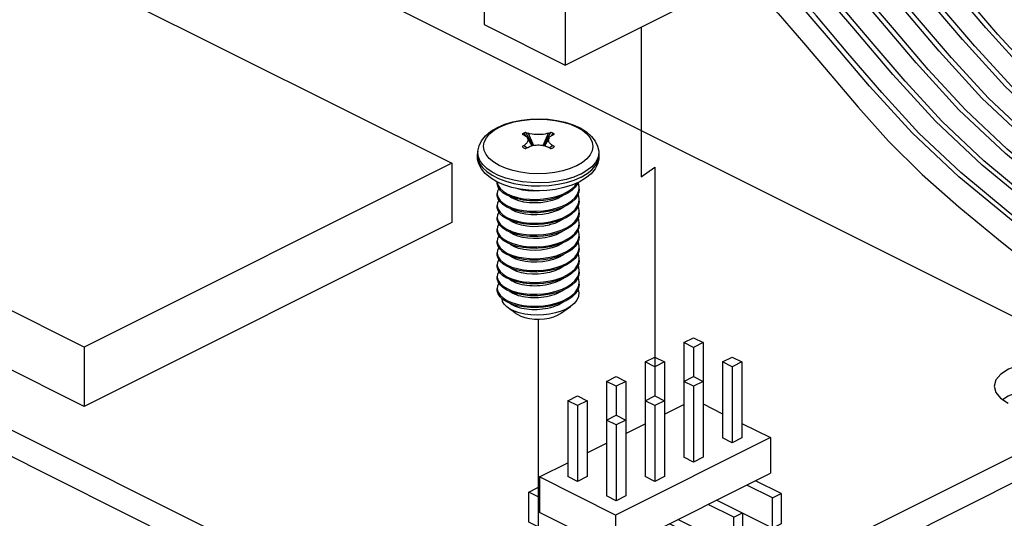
# Paper-space layout '005_EXP_CORICANT_PE_DRAWING_3_1' of a CAD drawing. Header units: millimetres. Extents: x 6 to 413, y 7 to 290.
# Tile 240 of 256: x 231.22 to 237.7, y 168.36 to 171.64. Entities that reach past the tile are written whole.
import ezdxf

# ---------------------------------------------------------------- set-up
doc = ezdxf.new("R2010")
doc.units = ezdxf.units.MM
doc.header["$LTSCALE"] = 23.1
doc.linetypes.add('DASHED', pattern=[0.2, 0.1, -0.1])
doc.layers.get('0').update_dxf_attribs({"linetype": 'CONTINUOUS'})
for name, color, linetype in [('000_OFFSET-LINES', 7, 'CONTINUOUS'), ('120400000102A_2X4_CABLE_4_BL322', 7, 'CONTINUOUS'), ('124100000630A_M3X4_PCBA_6_BL324', 7, 'CONTINUOUS'), ('J2_GPS_444_BL345', 7, 'CONTINUOUS'), ('PCB_GPS_444_BL318', 7, 'CONTINUOUS')]:
    doc.layers.add(name, color=color, linetype=linetype)

# ---------------------------------------------------------------- blocks, each defined once
blk = doc.blocks.new('PCB_GPS_444_BL318', base_point=(232.4142, 170.2373))
at = {"layer": 'PCB_GPS_444_BL318', "color": 7, "linetype": 'Continuous'}
for p, q in [((230.2526, 173.4403), (238.6169, 169.2584)), ((231.6464, 171.9049), (234.0648, 170.6958)), ((234.634, 167.2088), (226.2116, 171.4197)), ((234.634, 167.0342), (226.2116, 171.2451)), ((231.6466, 169.4866), (229.2282, 170.6958)), ((234.0648, 170.6958), (231.6466, 169.4866)), ((234.0648, 170.6958), (234.0648, 170.3061)), ((231.6466, 169.0969), (229.2282, 170.306)), ((234.0648, 170.3061), (231.6466, 169.0969)), ((231.6466, 169.4866), (231.6466, 169.0969)), ((238.6169, 169.2004), (234.634, 167.2088)), ((237.6745, 169.1512), (237.7248, 169.1184)), ((238.6169, 169.0258), (234.634, 167.0342))]:
    blk.add_line(p, q, dxfattribs=at)
for points in [[(238.1703, 169.3411), (238.1048, 169.3662), (238.0287, 169.3819), (237.9473, 169.3872), (237.8664, 169.3819), (237.7907, 169.3663), (237.7257, 169.3415), (237.6756, 169.3092), (237.6438, 169.2715), (237.6325, 169.2297)], [(237.6325, 169.2297), (237.6429, 169.1897), (237.6745, 169.1512)], [(237.6879, 169.1424), (237.7239, 169.1661), (237.7885, 169.1911), (237.864, 169.207), (237.9454, 169.2126), (238.0276, 169.2075), (238.1046, 169.1917), (238.1703, 169.1665)]]:
    blk.add_lwpolyline(points, dxfattribs=at)
blk = doc.blocks.new('120400000102A_2X4_CABLE_4_BL322', base_point=(237.554, 170.8098))
at = {"layer": '120400000102A_2X4_CABLE_4_BL322', "color": 7, "linetype": 'Continuous'}
for p, q in [((234.2765, 172.9724), (234.2765, 171.6084)), ((234.8111, 172.7051), (234.8111, 171.3412)), ((234.8111, 171.3412), (235.9828, 171.927)), ((234.2765, 171.6084), (234.8111, 171.3412))]:
    blk.add_line(p, q, dxfattribs=at)
for points in [[(239.473, 169.8665), (239.4386, 169.9086), (239.1446, 170.2095), (238.8182, 170.4926), (238.4869, 170.7581), (238.1758, 171.0167), (237.9007, 171.2763), (237.6568, 171.5416), (237.4343, 171.8017), (237.2265, 172.0474), (237.0285, 172.2736), (236.8356, 172.4766), (236.6444, 172.6521), (236.4597, 172.7897), (236.2889, 172.8832)], [(239.3203, 169.7901), (239.2859, 169.8323), (238.9919, 170.1331), (238.6654, 170.4162), (238.3341, 170.6818), (238.023, 170.9404), (237.748, 171.1999), (237.5041, 171.4652), (237.2815, 171.7253), (237.0738, 171.971), (236.8757, 172.1972), (236.6828, 172.4003), (236.4917, 172.5758), (236.307, 172.7134), (236.1361, 172.8068)], [(239.1676, 169.7138), (239.1332, 169.7559), (238.8392, 170.0567), (238.5127, 170.3399), (238.1814, 170.6054), (237.8703, 170.864), (237.5952, 171.1235), (237.3514, 171.3889), (237.1288, 171.6489), (236.9211, 171.8947), (236.723, 172.1209), (236.5301, 172.3239), (236.3389, 172.4994), (236.1543, 172.637), (235.9834, 172.7305)], [(239.0148, 169.6374), (238.9804, 169.6795), (238.6864, 169.9803), (238.36, 170.2635), (238.0287, 170.529), (237.7176, 170.7876), (237.4425, 171.0471), (237.1986, 171.3125), (236.9761, 171.5726), (236.7683, 171.8183), (236.5703, 172.0445), (236.3774, 172.2475), (236.1862, 172.423), (236.0015, 172.5606), (235.8307, 172.6541)], [(238.8621, 169.561), (238.8277, 169.6032), (238.5337, 169.904), (238.2072, 170.1871), (237.8759, 170.4527), (237.5649, 170.7112), (237.2898, 170.9708), (237.0459, 171.2361), (236.8234, 171.4962), (236.6156, 171.7419), (236.4176, 171.9681), (236.2246, 172.1712), (236.0335, 172.3467), (235.8488, 172.4842), (235.678, 172.5777)], [(239.4428, 169.8514), (239.3896, 169.9158), (239.1286, 170.1838), (238.8304, 170.4465), (238.4968, 170.7153), (238.1638, 170.9892), (237.8572, 171.2768), (237.5764, 171.5852), (237.3199, 171.8872), (237.0917, 172.1545), (236.8878, 172.3792), (236.7047, 172.5606)], [(238.7094, 169.4846), (238.675, 169.5268), (238.381, 169.8276), (238.0545, 170.1108), (237.7232, 170.3763), (237.4121, 170.6349), (237.1371, 170.8944), (236.8932, 171.1598), (236.6706, 171.4198), (236.4629, 171.6656), (236.2648, 171.8918), (236.0719, 172.0948), (235.8807, 172.2703), (235.6961, 172.4079), (235.5252, 172.5014)], [(239.29, 169.775), (239.2369, 169.8395), (238.9759, 170.1074), (238.6777, 170.3702), (238.3441, 170.6389), (238.0111, 170.9129), (237.7044, 171.2005), (237.4236, 171.5088), (237.1672, 171.8108), (236.9389, 172.0781), (236.7351, 172.3028), (236.552, 172.4843)], [(239.1373, 169.6986), (239.0842, 169.7631), (238.8232, 170.0311), (238.525, 170.2938), (238.1913, 170.5625), (237.8584, 170.8365), (237.5517, 171.1241), (237.2709, 171.4324), (237.0144, 171.7344), (236.7862, 172.0017), (236.5824, 172.2265), (236.3993, 172.4079)], [(235.0523, 172.3683), (235.1977, 172.3914), (235.329, 172.3782), (235.4534, 172.3363), (235.5874, 172.2637), (235.7355, 172.1566), (235.8918, 172.0189), (236.0506, 171.8585), (236.2122, 171.6803), (236.3786, 171.4869), (236.5526, 171.2806), (236.7376, 171.0642), (236.9381, 170.8419), (237.1585, 170.6217), (237.3991, 170.4089), (237.6611, 170.1955), (237.951, 169.9628), (238.2564, 169.6977), (238.5402, 169.4075), (238.6169, 169.3127)], [(238.9846, 169.6222), (238.9314, 169.6867), (238.6705, 169.9547), (238.3722, 170.2174), (238.0386, 170.4862), (237.7056, 170.7601), (237.399, 171.0477), (237.1182, 171.3561), (236.8617, 171.6581), (236.6335, 171.9254), (236.4297, 172.1501), (236.2466, 172.3315)], [(238.8318, 169.5459), (238.7787, 169.6104), (238.5177, 169.8783), (238.2195, 170.1411), (237.8859, 170.4098), (237.5529, 170.6838), (237.2462, 170.9713), (236.9654, 171.2797), (236.709, 171.5817), (236.4808, 171.849), (236.2769, 172.0737), (236.0938, 172.2552)], [(238.6791, 169.4695), (238.626, 169.534), (238.365, 169.802), (238.0668, 170.0647), (237.7332, 170.3334), (237.4002, 170.6074), (237.0935, 170.895), (236.8127, 171.2033), (236.5562, 171.5053), (236.328, 171.7726), (236.1242, 171.9974), (235.9411, 172.1788)]]:
    blk.add_lwpolyline(points, dxfattribs=at)
blk = doc.blocks.new('124100000630A_M3X4_PCBA_6_BL324', base_point=(234.6334, 170.3291))
at = {"layer": '124100000630A_M3X4_PCBA_6_BL324', "color": 7, "linetype": 'Continuous'}
for p, q in [((234.3427, 170.9123), (234.3791, 170.9336)), ((234.3791, 170.9336), (234.3817, 170.9349)), ((234.5263, 170.886), (234.5396, 170.8808)), ((234.5384, 170.8929), (234.549, 170.8759)), ((234.5521, 170.8989), (234.5658, 170.8939)), ((234.597, 170.8121), (234.5521, 170.8989)), ((234.5927, 170.811), (234.562, 170.8633)), ((234.5658, 170.8939), (234.6016, 170.8131)), ((234.665, 170.8131), (234.7008, 170.8939)), ((234.7144, 170.8989), (234.6696, 170.8122)), ((234.7046, 170.8633), (234.6739, 170.8111)), ((234.7008, 170.8939), (234.7144, 170.8989)), ((234.7282, 170.8929), (234.7176, 170.8759)), ((234.727, 170.8808), (234.7403, 170.886)), ((234.5396, 170.8133), (234.5263, 170.8048)), ((234.5311, 170.802), (234.5263, 170.8048)), ((234.5263, 170.8048), (234.531, 170.8019)), ((234.5396, 170.8133), (234.5607, 170.7971)), ((234.5658, 170.8002), (234.5522, 170.7919)), ((234.7144, 170.7919), (234.7008, 170.8002)), ((234.7058, 170.7971), (234.727, 170.8133)), ((234.7403, 170.8048), (234.727, 170.8133)), ((234.7403, 170.8048), (234.7355, 170.802)), ((234.7356, 170.8019), (234.7403, 170.8048)), ((234.2359, 170.7758), (234.2339, 170.7566)), ((235.0307, 170.7758), (235.0326, 170.7566)), ((235.0307, 170.7758), (235.0309, 170.7579)), ((234.8427, 170.6605), (234.7948, 170.646)), ((234.8849, 170.6782), (234.8427, 170.6605)), ((234.8875, 170.6795), (234.8849, 170.6782)), ((234.9235, 170.7005), (234.8875, 170.6795)), ((234.3714, 170.5955), (234.4192, 170.5777)), ((234.4196, 170.5979), (234.3721, 170.6157)), ((234.4719, 170.5839), (234.4196, 170.5979)), ((234.8665, 170.6046), (234.816, 170.589)), ((234.9118, 170.6237), (234.8665, 170.6046)), ((234.8686, 170.5849), (234.9141, 170.6042)), ((234.9147, 170.6251), (234.9118, 170.6237)), ((234.9141, 170.6042), (234.916, 170.6052)), ((234.3633, 170.5642), (234.3633, 170.5726)), ((234.3634, 170.5726), (234.3635, 170.5689)), ((234.4594, 170.5368), (234.4077, 170.5531)), ((234.5144, 170.5251), (234.4594, 170.5368)), ((234.5866, 170.548), (234.6462, 170.5467)), ((234.7631, 170.5574), (234.8179, 170.5692)), ((234.8179, 170.5692), (234.8686, 170.5849)), ((234.8759, 170.5382), (234.853, 170.517)), ((234.9022, 170.5718), (234.8542, 170.5514)), ((234.9012, 170.5165), (234.9033, 170.5349)), ((234.9033, 170.5252), (234.9033, 170.5349)), ((234.3633, 170.496), (234.3635, 170.4912)), ((234.3633, 170.4862), (234.3633, 170.496)), ((234.4585, 170.472), (234.4268, 170.4859)), ((234.4277, 170.4951), (234.4596, 170.4814)), ((234.4596, 170.4814), (234.496, 170.4705)), ((234.5717, 170.518), (234.5144, 170.5251)), ((234.7462, 170.5242), (234.6886, 170.5175)), ((234.7576, 170.4625), (234.7244, 170.4507)), ((234.7518, 170.4777), (234.7902, 170.4912)), ((234.7902, 170.4912), (234.8242, 170.5077)), ((234.853, 170.517), (234.8242, 170.4979)), ((234.9033, 170.5252), (234.9011, 170.5066)), ((234.3633, 170.4181), (234.3635, 170.4133)), ((234.3633, 170.4083), (234.3633, 170.418)), ((234.4587, 170.394), (234.427, 170.4078)), ((234.5384, 170.4405), (234.5055, 170.4483)), ((234.5779, 170.449), (234.5347, 170.4533)), ((234.5743, 170.4358), (234.5384, 170.4405)), ((234.5837, 170.4487), (234.5779, 170.449)), ((234.7518, 170.3998), (234.7903, 170.4133)), ((234.7903, 170.4133), (234.8242, 170.4297)), ((234.8531, 170.4391), (234.8242, 170.42)), ((234.876, 170.4604), (234.8531, 170.4391)), ((234.9033, 170.4472), (234.9011, 170.4285)), ((234.9012, 170.4388), (234.9033, 170.457)), ((234.9033, 170.4473), (234.9033, 170.457)), ((234.3633, 170.3401), (234.3635, 170.335)), ((234.3633, 170.3303), (234.3633, 170.3401)), ((234.4275, 170.3394), (234.4593, 170.3256)), ((234.5492, 170.3608), (234.5154, 170.3676)), ((234.5781, 170.371), (234.5351, 170.3753)), ((234.5857, 170.3571), (234.5492, 170.3608)), ((234.5843, 170.3707), (234.5781, 170.371)), ((234.7519, 170.3219), (234.7903, 170.3354)), ((234.7903, 170.3354), (234.8242, 170.3518)), ((234.8529, 170.361), (234.8242, 170.3421)), ((234.8758, 170.3823), (234.8529, 170.361)), ((234.9033, 170.3693), (234.9, 170.3465)), ((234.9012, 170.3606), (234.9033, 170.379)), ((234.9033, 170.3693), (234.9033, 170.3791)), ((234.4583, 170.3162), (234.4266, 170.3301)), ((234.557, 170.2818), (234.5227, 170.2879)), ((234.5776, 170.2931), (234.5345, 170.2975)), ((234.5837, 170.2928), (234.5776, 170.2931)), ((234.7082, 170.2904), (234.7039, 170.2896)), ((234.7425, 170.3007), (234.7082, 170.2904)), ((234.7903, 170.2574), (234.8242, 170.2739)), ((234.8519, 170.2823), (234.8242, 170.2641)), ((234.8741, 170.3024), (234.8519, 170.2823)), ((234.8999, 170.2779), (234.9033, 170.3011)), ((234.9033, 170.2913), (234.9011, 170.2727)), ((234.9033, 170.2914), (234.9033, 170.3011)), ((234.3633, 170.2622), (234.3635, 170.2571)), ((234.3633, 170.2524), (234.3633, 170.2621)), ((234.4588, 170.2381), (234.4271, 170.2519)), ((234.4273, 170.2615), (234.4591, 170.2477)), ((234.4487, 170.2408), (234.445, 170.2441)), ((234.5307, 170.2082), (234.4989, 170.2165)), ((234.5775, 170.2152), (234.5349, 170.2195)), ((234.584, 170.2148), (234.5775, 170.2152)), ((234.6668, 170.2174), (234.6333, 170.2148)), ((234.7101, 170.224), (234.6668, 170.2174)), ((234.75, 170.2256), (234.7158, 170.2144)), ((234.7519, 170.2439), (234.7903, 170.2574)), ((234.853, 170.2052), (234.8242, 170.1862)), ((234.8759, 170.2264), (234.853, 170.2052)), ((234.9033, 170.2134), (234.9011, 170.1948)), ((234.9012, 170.2047), (234.9033, 170.2231)), ((234.9033, 170.2134), (234.9033, 170.2232)), ((234.3633, 170.1842), (234.3635, 170.1795)), ((234.3633, 170.1745), (234.3633, 170.1842)), ((234.4585, 170.1603), (234.4268, 170.1741)), ((234.4277, 170.1834), (234.4596, 170.1696)), ((234.4596, 170.1696), (234.496, 170.1588)), ((234.5779, 170.1372), (234.5347, 170.1416)), ((234.7576, 170.1508), (234.7244, 170.1389)), ((234.7518, 170.166), (234.7902, 170.1794)), ((234.7902, 170.1794), (234.8242, 170.1959)), ((234.876, 170.1486), (234.8531, 170.1273)), ((234.9012, 170.1271), (234.9033, 170.1452)), ((234.9033, 170.1355), (234.9033, 170.1452)), ((234.3633, 170.1063), (234.3635, 170.1015)), ((234.3633, 170.0965), (234.3633, 170.1063)), ((234.4587, 170.0822), (234.427, 170.0961)), ((234.5384, 170.1287), (234.5055, 170.1365)), ((234.5743, 170.1241), (234.5384, 170.1287)), ((234.5837, 170.1369), (234.5779, 170.1372)), ((234.7518, 170.088), (234.7903, 170.1015)), ((234.7903, 170.1015), (234.8242, 170.118)), ((234.8531, 170.1273), (234.8242, 170.1082)), ((234.9033, 170.1355), (234.9011, 170.1168)), ((234.3633, 170.0283), (234.3635, 170.0232)), ((234.3633, 170.0186), (234.3633, 170.0283)), ((234.4583, 170.0045), (234.4266, 170.0184)), ((234.4275, 170.0276), (234.4593, 170.0138)), ((234.4593, 170.0138), (234.4957, 170.0029)), ((234.5781, 170.0592), (234.5351, 170.0636)), ((234.5843, 170.0589), (234.5781, 170.0592)), ((234.7519, 170.0101), (234.7903, 170.0236)), ((234.7903, 170.0236), (234.8242, 170.04)), ((234.8529, 170.0493), (234.8242, 170.0303)), ((234.8758, 170.0705), (234.8529, 170.0493)), ((234.9033, 170.0575), (234.9, 170.0348)), ((234.9012, 170.0488), (234.9033, 170.0673)), ((234.9033, 170.0575), (234.9033, 170.0673)), ((234.3633, 169.9504), (234.3635, 169.9454)), ((234.3633, 169.9406), (234.3633, 169.9504)), ((234.557, 169.97), (234.5227, 169.9761)), ((234.5776, 169.9813), (234.5345, 169.9857)), ((234.5837, 169.981), (234.5776, 169.9813)), ((234.7519, 169.9322), (234.7903, 169.9457)), ((234.7903, 169.9457), (234.8242, 169.9621)), ((234.8519, 169.9706), (234.8242, 169.9523)), ((234.8741, 169.9907), (234.8519, 169.9706)), ((234.8999, 169.9662), (234.9033, 169.9893)), ((234.9033, 169.9796), (234.9011, 169.9609)), ((234.9033, 169.9796), (234.9033, 169.9893)), ((234.5349, 169.9077), (234.495, 169.9154)), ((234.5775, 169.9034), (234.5349, 169.9077)), ((234.5826, 169.9031), (234.5775, 169.9034)), ((234.6668, 169.9057), (234.634, 169.9031)), ((234.7101, 169.9122), (234.6668, 169.9057)), ((234.853, 169.8934), (234.8242, 169.8744)), ((234.8759, 169.9147), (234.853, 169.8934)), ((234.8921, 169.8693), (234.9012, 169.8929)), ((234.9033, 169.9016), (234.9011, 169.8831)), ((234.9012, 169.8929), (234.9033, 169.9114)), ((234.9033, 169.9017), (234.9033, 169.9114)), ((234.3633, 169.8725), (234.3635, 169.8677)), ((234.3633, 169.8627), (234.3633, 169.8724)), ((234.6674, 169.8278), (234.6336, 169.8251)), ((234.8531, 169.8156), (234.8242, 169.7965)), ((234.7803, 169.7084), (234.8463, 169.7551)), ((234.8463, 169.7551), (234.8167, 169.7374)), ((234.4863, 169.7084), (234.4345, 169.7451)), ((234.7606, 169.6968), (234.7803, 169.7084))]:
    blk.add_line(p, q, dxfattribs=at)
for points in [[(234.3658, 170.9317), (234.414, 170.9522), (234.4667, 170.9681), (234.5225, 170.9793), (234.5804, 170.9859), (234.6392, 170.9877), (234.6978, 170.9849), (234.7552, 170.9775), (234.8102, 170.9654), (234.8619, 170.9487), (234.9089, 170.9275), (234.95, 170.9018), (234.9834, 170.8726), (235.0078, 170.8412), (235.0234, 170.8087), (235.0307, 170.7758)], [(234.3817, 170.9349), (234.4245, 170.9529), (234.4725, 170.9673), (234.5244, 170.9778), (234.5786, 170.9842), (234.6348, 170.9863), (234.6908, 170.984), (234.7453, 170.9773), (234.7971, 170.9665), (234.8444, 170.952), (234.8868, 170.934), (234.9233, 170.9127), (234.9529, 170.8888), (234.9749, 170.8625), (234.9883, 170.8347), (234.9927, 170.8062), (234.9881, 170.7777), (234.9747, 170.7503), (234.9529, 170.7244), (234.9235, 170.7005)], [(234.2359, 170.7758), (234.2435, 170.8096), (234.26, 170.8431), (234.2863, 170.8758), (234.3221, 170.9058), (234.3658, 170.9317)], [(234.3759, 170.6811), (234.3401, 170.7026), (234.3114, 170.7266), (234.2905, 170.7525), (234.2779, 170.7797), (234.2739, 170.8075), (234.2785, 170.8353), (234.2917, 170.8625), (234.3133, 170.8884), (234.3427, 170.9123)], [(234.5384, 170.8929), (234.5341, 170.8907), (234.5301, 170.8884), (234.5263, 170.886)], [(234.5521, 170.8989), (234.5474, 170.897), (234.5428, 170.895), (234.5384, 170.8929)], [(234.5396, 170.8808), (234.5456, 170.878), (234.5509, 170.8748), (234.5554, 170.8713), (234.5589, 170.8677), (234.5616, 170.864), (234.562, 170.8633)], [(234.562, 170.8633), (234.5635, 170.8604), (234.5648, 170.8567), (234.5655, 170.853), (234.5656, 170.8493), (234.5653, 170.8455), (234.5644, 170.8416), (234.5629, 170.8377), (234.5609, 170.8339), (234.5584, 170.8301), (234.5554, 170.8264), (234.552, 170.8229), (234.5482, 170.8195), (234.5441, 170.8163), (234.5396, 170.8133)], [(234.7008, 170.8939), (234.6905, 170.8906), (234.678, 170.8877), (234.6652, 170.8857), (234.6514, 170.8844), (234.6359, 170.8838), (234.6205, 170.8841), (234.607, 170.8851), (234.5926, 170.887), (234.5781, 170.89), (234.5658, 170.8939)], [(234.727, 170.8133), (234.7246, 170.8148), (234.7224, 170.8164), (234.7203, 170.8179), (234.7183, 170.8195), (234.7163, 170.8212), (234.7143, 170.8231), (234.7122, 170.8253), (234.71, 170.8278), (234.7078, 170.8307), (234.7057, 170.8339), (234.7038, 170.8376), (234.7022, 170.8417), (234.7012, 170.8464), (234.701, 170.8515), (234.7018, 170.8568), (234.7038, 170.8619), (234.7046, 170.8633)], [(234.7046, 170.8633), (234.7068, 170.8666), (234.7107, 170.8708), (234.7155, 170.8746), (234.7209, 170.878), (234.727, 170.8808)], [(234.7282, 170.8929), (234.7238, 170.895), (234.7192, 170.897), (234.7144, 170.8989)], [(234.7403, 170.886), (234.7365, 170.8884), (234.7324, 170.8907), (234.7282, 170.8929)], [(234.531, 170.8019), (234.5341, 170.8001), (234.5384, 170.7979)], [(234.5384, 170.7979), (234.5428, 170.7958), (234.5474, 170.7938), (234.5522, 170.7919)], [(234.5658, 170.8002), (234.5727, 170.8038), (234.5804, 170.8071), (234.589, 170.81)], [(234.589, 170.81), (234.5982, 170.8125), (234.6081, 170.8143), (234.6185, 170.8156), (234.6291, 170.8162), (234.6394, 170.8161), (234.6486, 170.8155), (234.6568, 170.8146), (234.6638, 170.8134), (234.67, 170.8121)], [(234.67, 170.8121), (234.6754, 170.8107), (234.68, 170.8093), (234.684, 170.8079), (234.6875, 170.8066), (234.6906, 170.8054), (234.6933, 170.8041), (234.6959, 170.8029), (234.6984, 170.8016), (234.7008, 170.8002)], [(234.7144, 170.7919), (234.7192, 170.7938), (234.7238, 170.7958), (234.7282, 170.7979)], [(234.7282, 170.7979), (234.7324, 170.8001), (234.7356, 170.8019)], [(234.4077, 170.5531), (234.3604, 170.5739), (234.3188, 170.599), (234.2847, 170.6278), (234.2593, 170.6589), (234.2428, 170.691), (234.2345, 170.7237), (234.2339, 170.7566)], [(234.2339, 170.7566), (234.2359, 170.7245), (234.2468, 170.6952), (234.2664, 170.6671), (234.2941, 170.6407), (234.3294, 170.6166), (234.3714, 170.5955)], [(234.3721, 170.6157), (234.3304, 170.6367), (234.2955, 170.6607), (234.268, 170.6869), (234.2486, 170.7149), (234.2377, 170.7441), (234.2359, 170.7758)], [(235.0326, 170.7566), (235.0321, 170.7237), (235.0237, 170.6908), (235.0066, 170.658), (234.9803, 170.6262), (234.9449, 170.597), (234.9022, 170.5718)], [(235.0309, 170.7579), (235.0241, 170.7284), (235.0087, 170.6998), (234.9849, 170.6727), (234.9534, 170.6476), (234.9147, 170.6251)], [(234.916, 170.6052), (234.955, 170.6278), (234.9867, 170.653), (235.0106, 170.6803), (235.0261, 170.7091), (235.0329, 170.7387), (235.0326, 170.7566)], [(234.4651, 170.6477), (234.4178, 170.6627), (234.3759, 170.6811)], [(234.6299, 170.6268), (234.5727, 170.6294), (234.5173, 170.6365), (234.4651, 170.6477)], [(234.7948, 170.646), (234.7425, 170.6353), (234.6873, 170.6289), (234.6299, 170.6268)], [(234.3816, 170.5199), (234.369, 170.5392), (234.3635, 170.5594), (234.3633, 170.5642)], [(234.3745, 170.5308), (234.3655, 170.5115), (234.3633, 170.496)], [(234.3635, 170.5689), (234.3691, 170.5486), (234.382, 170.5292), (234.4017, 170.5112), (234.4277, 170.4951)], [(234.4192, 170.5777), (234.4718, 170.5636), (234.528, 170.5537), (234.5866, 170.548)], [(234.816, 170.589), (234.7615, 170.5774), (234.7041, 170.57), (234.6451, 170.5669), (234.5859, 170.5682), (234.5277, 170.574), (234.4719, 170.5839)], [(234.5307, 170.5199), (234.4989, 170.5283), (234.498, 170.5286)], [(234.6462, 170.5467), (234.7055, 170.5499), (234.7631, 170.5574)], [(234.8542, 170.5514), (234.8017, 170.5355), (234.7462, 170.5242)], [(234.8242, 170.5077), (234.8518, 170.5258), (234.8739, 170.5458), (234.8894, 170.5664)], [(234.8951, 170.5688), (234.892, 170.561), (234.8759, 170.5382)], [(234.9033, 170.5349), (234.9031, 170.5408), (234.8975, 170.5652), (234.8955, 170.569)], [(234.3818, 170.4418), (234.369, 170.4611), (234.3635, 170.4814), (234.3633, 170.4862)], [(234.3635, 170.4912), (234.369, 170.4709), (234.3818, 170.4515), (234.4013, 170.4336), (234.4273, 170.4174)], [(234.4268, 170.4859), (234.401, 170.502), (234.3816, 170.5199)], [(234.5055, 170.4483), (234.477, 170.4587), (234.4533, 170.4714), (234.4457, 170.4776)], [(234.5347, 170.4533), (234.4947, 170.4611), (234.4585, 170.472)], [(234.496, 170.4705), (234.536, 170.4629), (234.5787, 170.4587), (234.6231, 170.458), (234.6676, 170.4611), (234.7104, 170.4676), (234.7518, 170.4777)], [(234.6667, 170.5167), (234.641, 170.5136), (234.6028, 170.5124), (234.5657, 170.5146), (234.5307, 170.5199)], [(234.6886, 170.5175), (234.6301, 170.5154), (234.5717, 170.518)], [(234.8242, 170.4979), (234.7903, 170.4815), (234.752, 170.468), (234.7105, 170.4579)], [(234.7992, 170.4858), (234.7867, 170.4771), (234.7576, 170.4625)], [(234.8242, 170.4297), (234.8529, 170.4487), (234.8759, 170.47), (234.8921, 170.4928), (234.9012, 170.5165)], [(234.9011, 170.5066), (234.8921, 170.4831), (234.876, 170.4604)], [(234.9033, 170.457), (234.9031, 170.4632), (234.8975, 170.4875), (234.8953, 170.4914)], [(234.3745, 170.4528), (234.3655, 170.4335), (234.3633, 170.4181)], [(234.3814, 170.3642), (234.3689, 170.3835), (234.3635, 170.4037), (234.3633, 170.4083)], [(234.3635, 170.4133), (234.369, 170.3929), (234.3819, 170.3734), (234.4016, 170.3554), (234.4275, 170.3394)], [(234.427, 170.4078), (234.4012, 170.4239), (234.3818, 170.4418)], [(234.4273, 170.4174), (234.4591, 170.4036), (234.4953, 170.3928), (234.5351, 170.3851)], [(234.5154, 170.3676), (234.4855, 170.3772), (234.4601, 170.3893), (234.4453, 170.3999)], [(234.7244, 170.4507), (234.6882, 170.4419), (234.6505, 170.4365), (234.6122, 170.4345), (234.5743, 170.4358)], [(234.6335, 170.4487), (234.6228, 170.4483), (234.5837, 170.4487)], [(234.7105, 170.4579), (234.6674, 170.4513), (234.6335, 170.4487)], [(234.6671, 170.3831), (234.7102, 170.3896), (234.7518, 170.3998)], [(234.8242, 170.42), (234.7902, 170.4036), (234.7519, 170.3901), (234.7107, 170.38)], [(234.7999, 170.4082), (234.7941, 170.4037), (234.7659, 170.3883), (234.7338, 170.3757)], [(234.8242, 170.3518), (234.8529, 170.3708), (234.8759, 170.3921), (234.8922, 170.4151), (234.9012, 170.4388)], [(234.9011, 170.4285), (234.892, 170.405), (234.8758, 170.3823)], [(234.9033, 170.379), (234.9031, 170.3849), (234.8976, 170.4093), (234.8953, 170.4135)], [(234.3745, 170.3749), (234.3654, 170.3553), (234.3633, 170.3401)], [(234.3635, 170.335), (234.3691, 170.3148), (234.3819, 170.2955), (234.4014, 170.2776), (234.4273, 170.2615)], [(234.4266, 170.3301), (234.4008, 170.3463), (234.3814, 170.3642)], [(234.5351, 170.3753), (234.4952, 170.383), (234.4587, 170.394)], [(234.5351, 170.3851), (234.578, 170.3808), (234.6227, 170.3801), (234.6671, 170.3831)], [(234.6334, 170.3707), (234.6229, 170.3703), (234.5843, 170.3707)], [(234.7338, 170.3757), (234.6989, 170.3662), (234.6616, 170.3598), (234.6235, 170.3568), (234.5857, 170.3571)], [(234.7107, 170.38), (234.6674, 170.3734), (234.6334, 170.3707)], [(234.8242, 170.3421), (234.7904, 170.3257), (234.7519, 170.3121), (234.7102, 170.3019)], [(234.8242, 170.2739), (234.853, 170.2929), (234.8759, 170.3142), (234.8921, 170.337), (234.9012, 170.3606)], [(234.9, 170.3465), (234.8903, 170.3241), (234.8741, 170.3024)], [(234.9033, 170.3011), (234.9, 170.3241), (234.8951, 170.3352)], [(234.3817, 170.286), (234.3689, 170.3055), (234.3635, 170.3257), (234.3633, 170.3304)], [(234.3745, 170.297), (234.3745, 170.297), (234.3654, 170.2773), (234.3633, 170.2622)], [(234.4271, 170.2519), (234.4012, 170.268), (234.3817, 170.286)], [(234.5227, 170.2879), (234.4916, 170.297), (234.465, 170.3086), (234.4439, 170.3224), (234.4436, 170.3226)], [(234.5345, 170.2975), (234.4945, 170.3053), (234.4583, 170.3162)], [(234.4593, 170.3256), (234.4957, 170.3147), (234.5355, 170.3071)], [(234.5355, 170.3071), (234.5782, 170.3028), (234.6228, 170.3021), (234.6672, 170.3052)], [(234.7039, 170.2896), (234.6706, 170.2831), (234.6322, 170.2792), (234.5939, 170.2788), (234.557, 170.2818)], [(234.6334, 170.2928), (234.6223, 170.2924), (234.5837, 170.2928)], [(234.7102, 170.3019), (234.6668, 170.2954), (234.6334, 170.2928)], [(234.6672, 170.3052), (234.7105, 170.3118), (234.7519, 170.3219)], [(234.7974, 170.3283), (234.7737, 170.3141), (234.7425, 170.3007)], [(234.8242, 170.1959), (234.8518, 170.214), (234.8739, 170.234), (234.8901, 170.2556), (234.8999, 170.2779)], [(234.9011, 170.2727), (234.892, 170.2492), (234.8759, 170.2264)], [(234.3816, 170.2081), (234.369, 170.2274), (234.3635, 170.2476), (234.3633, 170.2524)], [(234.3745, 170.219), (234.3655, 170.1997), (234.3633, 170.1842)], [(234.3635, 170.2571), (234.3691, 170.2369), (234.382, 170.2174), (234.4017, 170.1995), (234.4277, 170.1834)], [(234.4268, 170.1741), (234.401, 170.1903), (234.3816, 170.2081)], [(234.4989, 170.2165), (234.4712, 170.2275), (234.4487, 170.2408)], [(234.5349, 170.2195), (234.495, 170.2272), (234.4588, 170.2381)], [(234.4591, 170.2477), (234.4954, 170.2369), (234.5354, 170.2292)], [(234.7158, 170.2144), (234.6791, 170.2065), (234.641, 170.2018), (234.6028, 170.2007), (234.5657, 170.2028), (234.5307, 170.2082)], [(234.5354, 170.2292), (234.5785, 170.2248), (234.6232, 170.2242), (234.6674, 170.2272)], [(234.6333, 170.2148), (234.6221, 170.2144), (234.584, 170.2148)], [(234.6674, 170.2272), (234.7105, 170.2338), (234.7519, 170.2439)], [(234.8242, 170.2641), (234.7904, 170.2477), (234.7518, 170.2342), (234.7101, 170.224)], [(234.8002, 170.2525), (234.7804, 170.2397), (234.75, 170.2256)], [(234.8242, 170.118), (234.8529, 170.137), (234.8759, 170.1582), (234.8921, 170.1811), (234.9012, 170.2047)], [(234.9033, 170.2231), (234.9031, 170.229), (234.8975, 170.2535), (234.8953, 170.2576)], [(234.3818, 170.13), (234.369, 170.1494), (234.3635, 170.1696), (234.3633, 170.1745)], [(234.3745, 170.1411), (234.3655, 170.1217), (234.3633, 170.1063)], [(234.3635, 170.1795), (234.369, 170.1592), (234.3818, 170.1397), (234.4013, 170.1218), (234.4273, 170.1056)], [(234.5055, 170.1365), (234.477, 170.1469), (234.4533, 170.1597), (234.4457, 170.1658)], [(234.5347, 170.1416), (234.4947, 170.1493), (234.4585, 170.1603)], [(234.496, 170.1588), (234.536, 170.1511), (234.5787, 170.1469), (234.6231, 170.1463), (234.6676, 170.1493), (234.7104, 170.1558), (234.7518, 170.166)], [(234.7244, 170.1389), (234.6882, 170.1301), (234.6505, 170.1247), (234.6122, 170.1227), (234.5743, 170.1241)], [(234.7105, 170.1461), (234.6674, 170.1395), (234.6335, 170.1369)], [(234.8242, 170.1862), (234.7903, 170.1698), (234.752, 170.1563), (234.7105, 170.1461)], [(234.7992, 170.1741), (234.7867, 170.1654), (234.7576, 170.1508)], [(234.9011, 170.1948), (234.8921, 170.1714), (234.876, 170.1486)], [(234.9033, 170.1452), (234.9031, 170.1514), (234.8975, 170.1757), (234.8953, 170.1797)], [(234.3814, 170.0524), (234.3689, 170.0717), (234.3635, 170.0919), (234.3633, 170.0965)], [(234.3635, 170.1015), (234.369, 170.0811), (234.3819, 170.0616), (234.4016, 170.0437), (234.4275, 170.0276)], [(234.427, 170.0961), (234.4012, 170.1121), (234.3818, 170.13)], [(234.4273, 170.1056), (234.4591, 170.0918), (234.4953, 170.081)], [(234.5154, 170.0558), (234.4855, 170.0654), (234.4601, 170.0776), (234.4453, 170.0881)], [(234.5351, 170.0636), (234.4952, 170.0713), (234.4587, 170.0822)], [(234.4953, 170.081), (234.5351, 170.0733), (234.578, 170.069), (234.6227, 170.0683), (234.6671, 170.0713)], [(234.6335, 170.1369), (234.6228, 170.1365), (234.5837, 170.1369)], [(234.6671, 170.0713), (234.7102, 170.0779), (234.7518, 170.088)], [(234.8242, 170.1082), (234.7902, 170.0918), (234.7519, 170.0783), (234.7107, 170.0682)], [(234.7999, 170.0965), (234.7941, 170.092), (234.7659, 170.0765), (234.7338, 170.0639)], [(234.8242, 170.04), (234.8529, 170.059), (234.8759, 170.0804), (234.8922, 170.1033), (234.9012, 170.1271)], [(234.9011, 170.1168), (234.892, 170.0932), (234.8758, 170.0705)], [(234.9033, 170.0673), (234.9031, 170.0731), (234.8976, 170.0975), (234.8953, 170.1017)], [(234.3745, 170.0632), (234.3654, 170.0435), (234.3633, 170.0283)], [(234.3817, 169.9742), (234.3689, 169.9937), (234.3635, 170.014), (234.3633, 170.0186)], [(234.3635, 170.0232), (234.3691, 170.003), (234.3819, 169.9837), (234.4014, 169.9658), (234.4273, 169.9498)], [(234.4266, 170.0184), (234.4008, 170.0345), (234.3814, 170.0524)], [(234.5227, 169.9761), (234.4916, 169.9852), (234.465, 169.9969), (234.4439, 170.0106), (234.4436, 170.0109)], [(234.5857, 170.0453), (234.5492, 170.049), (234.5154, 170.0558)], [(234.6334, 170.059), (234.6229, 170.0586), (234.5843, 170.0589)], [(234.7338, 170.0639), (234.6989, 170.0544), (234.6616, 170.048), (234.6235, 170.045), (234.5857, 170.0453)], [(234.7107, 170.0682), (234.6674, 170.0616), (234.6334, 170.059)], [(234.6672, 169.9934), (234.7105, 170), (234.7519, 170.0101)], [(234.8242, 170.0303), (234.7904, 170.0139), (234.7519, 170.0004), (234.7102, 169.9902)], [(234.8017, 170.0194), (234.8005, 170.0183), (234.7737, 170.0023), (234.7425, 169.989)], [(234.8242, 169.9621), (234.853, 169.9811), (234.8759, 170.0024), (234.8921, 170.0252), (234.9012, 170.0488)], [(234.9, 170.0348), (234.8903, 170.0123), (234.8741, 169.9907)], [(234.9033, 169.9893), (234.9, 170.0123), (234.8951, 170.0234)], [(234.3745, 169.9852), (234.3745, 169.9852), (234.3654, 169.9656), (234.3633, 169.9504)], [(234.3635, 169.9454), (234.3691, 169.9251), (234.382, 169.9056), (234.4017, 169.8877), (234.4277, 169.8716)], [(234.427, 169.9402), (234.4012, 169.9563), (234.3817, 169.9742)], [(234.4273, 169.9498), (234.4591, 169.936), (234.4954, 169.9251)], [(234.5345, 169.9857), (234.4945, 169.9935), (234.4583, 170.0045)], [(234.4957, 170.0029), (234.5355, 169.9953), (234.5782, 169.991), (234.6228, 169.9904), (234.6672, 169.9934)], [(234.7425, 169.989), (234.7079, 169.9786), (234.6706, 169.9713), (234.6322, 169.9674), (234.5939, 169.967), (234.557, 169.97)], [(234.6334, 169.981), (234.6223, 169.9806), (234.5837, 169.981)], [(234.7102, 169.9902), (234.6668, 169.9836), (234.6334, 169.981)], [(234.8242, 169.9523), (234.7904, 169.936), (234.7518, 169.9224), (234.7101, 169.9122)], [(234.8242, 169.8841), (234.8518, 169.9022), (234.8739, 169.9222), (234.8901, 169.9438), (234.8999, 169.9662)], [(234.9011, 169.9609), (234.892, 169.9374), (234.8759, 169.9147)], [(234.9033, 169.9114), (234.9031, 169.9172), (234.8975, 169.9417), (234.8953, 169.9458)], [(234.3816, 169.8963), (234.369, 169.9157), (234.3635, 169.9359), (234.3633, 169.9406)], [(234.3745, 169.9072), (234.3655, 169.8879), (234.3633, 169.8725)], [(234.4585, 169.8485), (234.4268, 169.8623), (234.401, 169.8785), (234.3816, 169.8963)], [(234.495, 169.9154), (234.4588, 169.9263), (234.427, 169.9402)], [(234.4606, 169.9213), (234.4506, 169.9276), (234.4438, 169.9328)], [(234.4972, 169.9053), (234.484, 169.9101), (234.4718, 169.9155), (234.4606, 169.9213)], [(234.4954, 169.9251), (234.5354, 169.9174), (234.5785, 169.9131), (234.6232, 169.9124), (234.6674, 169.9155), (234.7105, 169.922), (234.7519, 169.9322)], [(234.7301, 169.9068), (234.7139, 169.9021), (234.6973, 169.8982), (234.6802, 169.8949), (234.6628, 169.8923), (234.6452, 169.8904), (234.6275, 169.8892), (234.6099, 169.8888), (234.5924, 169.8891), (234.5752, 169.8901), (234.5583, 169.8919), (234.542, 169.8943), (234.5263, 169.8973), (234.5114, 169.901), (234.4972, 169.9053)], [(234.634, 169.9031), (234.6221, 169.9027), (234.5826, 169.9031)], [(234.8019, 169.9415), (234.7988, 169.9393), (234.787, 169.9317), (234.7741, 169.9246), (234.7602, 169.9181), (234.7455, 169.9121), (234.7301, 169.9068)], [(234.7518, 169.8542), (234.7902, 169.8677), (234.8242, 169.8841)], [(234.9011, 169.8831), (234.8921, 169.8596), (234.876, 169.8369), (234.8531, 169.8156)], [(234.4012, 169.8004), (234.3818, 169.8182), (234.369, 169.8376), (234.3635, 169.8579), (234.3633, 169.8627)], [(234.3635, 169.8677), (234.369, 169.8474), (234.3818, 169.828)], [(234.3818, 169.828), (234.4013, 169.8101), (234.4273, 169.7939)], [(234.4277, 169.8716), (234.4596, 169.8578), (234.496, 169.847), (234.536, 169.8394), (234.5787, 169.8351), (234.6231, 169.8345), (234.6676, 169.8375), (234.7104, 169.8441), (234.7518, 169.8542)], [(234.566, 169.813), (234.5495, 169.8151), (234.5335, 169.8179), (234.5182, 169.8213), (234.5036, 169.8253), (234.4899, 169.8299), (234.4772, 169.835), (234.4656, 169.8407), (234.4551, 169.8467), (234.4458, 169.8532), (234.4438, 169.8549)], [(234.5849, 169.8251), (234.5779, 169.8254), (234.5347, 169.8298), (234.4947, 169.8376), (234.4585, 169.8485)], [(234.8021, 169.8637), (234.7925, 169.8571), (234.7801, 169.8498), (234.7667, 169.8431), (234.7524, 169.8369), (234.7373, 169.8313), (234.7214, 169.8263), (234.705, 169.822), (234.6881, 169.8183), (234.6708, 169.8154), (234.6533, 169.8132), (234.6357, 169.8118), (234.618, 169.811), (234.6004, 169.811), (234.583, 169.8117), (234.566, 169.813)], [(234.6336, 169.8251), (234.6228, 169.8247), (234.5849, 169.8251)], [(234.8242, 169.8744), (234.7903, 169.858), (234.752, 169.8445), (234.7105, 169.8344), (234.6674, 169.8278)], [(234.8242, 169.8062), (234.8529, 169.8252), (234.8759, 169.8465), (234.8921, 169.8693)], [(234.8949, 169.867), (234.8951, 169.8668), (234.8998, 169.8431), (234.897, 169.8194), (234.8869, 169.7967), (234.8698, 169.7749), (234.8463, 169.7551)], [(234.4345, 169.7451), (234.4258, 169.7518), (234.4092, 169.7687), (234.3989, 169.7868), (234.3952, 169.8054), (234.3953, 169.8058)], [(234.5821, 169.7473), (234.5351, 169.7518), (234.4952, 169.7595), (234.4587, 169.7705), (234.427, 169.7843), (234.4012, 169.8004)], [(234.4273, 169.7939), (234.4591, 169.7801), (234.4953, 169.7692), (234.5351, 169.7615), (234.578, 169.7572), (234.6227, 169.7565), (234.6671, 169.7595), (234.7102, 169.7661), (234.7518, 169.7763)], [(234.5738, 169.7344), (234.557, 169.7362), (234.5408, 169.7386), (234.5251, 169.7417), (234.5102, 169.7454), (234.4961, 169.7498), (234.483, 169.7546), (234.4708, 169.7601), (234.4598, 169.766), (234.4499, 169.7723), (234.4439, 169.7769)], [(234.8018, 169.7856), (234.7979, 169.7827), (234.786, 169.7752), (234.773, 169.7682), (234.7591, 169.7617), (234.7443, 169.7558), (234.7288, 169.7505), (234.7127, 169.7459), (234.696, 169.742), (234.6788, 169.7388), (234.6614, 169.7362), (234.6438, 169.7344), (234.6261, 169.7333), (234.6085, 169.7329), (234.591, 169.7333), (234.5738, 169.7344)], [(234.8242, 169.7965), (234.7902, 169.78), (234.7519, 169.7665), (234.7107, 169.7564), (234.6674, 169.7498), (234.6348, 169.7472)], [(234.7518, 169.7763), (234.7903, 169.7898), (234.8242, 169.8062)], [(234.8167, 169.7374), (234.7837, 169.7231), (234.7468, 169.7116), (234.7076, 169.7033), (234.6669, 169.6984), (234.6252, 169.6968), (234.5838, 169.6986), (234.5446, 169.7038), (234.5086, 169.7119), (234.4759, 169.723), (234.448, 169.7365), (234.4345, 169.7451)], [(234.4863, 169.7084), (234.4949, 169.7028), (234.5184, 169.6911), (234.5457, 169.6818), (234.576, 169.6751), (234.6083, 169.6713), (234.6415, 169.6705), (234.6742, 169.6727), (234.7057, 169.678), (234.7349, 169.6861), (234.7606, 169.6968)], [(234.6348, 169.7472), (234.6229, 169.7468), (234.5821, 169.7473)]]:
    blk.add_lwpolyline(points, dxfattribs=at)
blk = doc.blocks.new('J2_GPS_444_BL345', base_point=(235.4004, 168.7325))
at = {"layer": 'J2_GPS_444_BL345', "color": 7, "linetype": 'Continuous'}
for p, q in [((235.5913, 169.5167), (235.6549, 169.5486)), ((235.6549, 169.4849), (235.5913, 169.5167)), ((235.5913, 169.5167), (235.5913, 168.7634)), ((235.6549, 169.5486), (235.7186, 169.5167)), ((235.7186, 169.5167), (235.6549, 169.4849)), ((235.7186, 169.5167), (235.7186, 168.7634)), ((235.6549, 169.4849), (235.6549, 169.294)), ((235.3367, 169.3895), (235.4004, 169.4213)), ((235.4004, 169.3576), (235.3367, 169.3895)), ((235.3367, 169.3895), (235.3367, 168.6361)), ((235.4004, 169.4213), (235.464, 169.3895)), ((235.464, 169.3895), (235.4004, 169.3576)), ((235.464, 169.3895), (235.464, 168.6361)), ((235.8458, 169.3895), (235.9095, 169.4213)), ((235.9095, 169.3576), (235.8458, 169.3895)), ((235.8458, 169.3895), (235.8458, 168.8906)), ((235.9095, 169.4213), (235.9731, 169.3895)), ((235.9731, 169.3895), (235.9095, 169.3576)), ((235.9731, 169.3895), (235.9731, 168.8906)), ((235.4004, 169.3576), (235.4004, 169.1667)), ((235.9095, 169.3576), (235.9095, 168.8588)), ((235.0822, 169.2622), (235.1458, 169.294)), ((235.1458, 169.2304), (235.0822, 169.2622)), ((235.0822, 169.2622), (235.0822, 168.5088)), ((235.1458, 169.294), (235.2095, 169.2622)), ((235.2095, 169.2622), (235.1458, 169.2304)), ((235.2095, 169.2622), (235.2095, 168.5088)), ((235.5913, 169.2622), (235.6549, 169.294)), ((235.6549, 169.2304), (235.5913, 169.2622)), ((235.6549, 169.294), (235.7186, 169.2622)), ((235.7186, 169.2622), (235.6549, 169.2304)), ((234.8276, 169.1349), (234.8913, 169.1667)), ((234.8913, 169.1667), (234.9549, 169.1349)), ((235.1458, 169.2304), (235.1458, 169.0394)), ((235.3367, 169.1349), (235.4004, 169.1667)), ((235.4004, 169.1667), (235.464, 169.1349)), ((235.6549, 169.2304), (235.6549, 168.7315)), ((234.8913, 169.1031), (234.8276, 169.1349)), ((234.8276, 169.1349), (234.8276, 168.6361)), ((234.9549, 169.1349), (234.8913, 169.1031)), ((234.8913, 169.1031), (234.8913, 168.6042)), ((234.9549, 169.1349), (234.9549, 168.6361)), ((235.4004, 169.1031), (235.3367, 169.1349)), ((235.464, 169.1349), (235.4004, 169.1031)), ((235.4004, 169.1031), (235.4004, 168.6042)), ((235.464, 169.0459), (235.5913, 169.1096)), ((235.7186, 169.1134), (235.8458, 169.0497)), ((235.0822, 169.0076), (235.1458, 169.0394)), ((235.1458, 169.0394), (235.2095, 169.0076)), ((235.1458, 168.9758), (235.0822, 169.0076)), ((235.2095, 169.0076), (235.1458, 168.9758)), ((235.1458, 168.9758), (235.1458, 168.477)), ((235.2095, 168.9186), (235.3367, 168.9823)), ((235.9731, 168.9861), (236.1602, 168.8925)), ((234.9549, 168.7913), (235.0822, 168.855)), ((236.1602, 168.8925), (235.142, 168.3834)), ((235.9095, 168.8588), (235.8458, 168.8906)), ((235.9731, 168.8906), (235.9095, 168.8588)), ((236.1602, 168.8925), (236.1602, 168.6587)), ((234.6405, 168.6341), (234.8276, 168.7277)), ((235.6549, 168.7315), (235.5913, 168.7634)), ((235.7186, 168.7634), (235.6549, 168.7315)), ((235.142, 168.1496), (236.1602, 168.6587)), ((235.142, 168.3834), (234.6405, 168.6341)), ((234.6405, 168.6341), (234.6405, 168.4003)), ((234.8913, 168.6042), (234.8276, 168.6361)), ((234.9549, 168.6361), (234.8913, 168.6042)), ((235.4004, 168.6042), (235.3367, 168.6361)), ((235.464, 168.6361), (235.4004, 168.6042)), ((236.2305, 168.5246), (236.0612, 168.6092)), ((234.5702, 168.5345), (234.6268, 168.5627)), ((234.6405, 168.4993), (234.5702, 168.5345)), ((234.5702, 168.3365), (234.5702, 168.5345)), ((234.6405, 168.5559), (234.6268, 168.5627)), ((236.174, 168.4963), (236.0047, 168.5809)), ((236.174, 168.4963), (236.2305, 168.5246)), ((236.2305, 168.5246), (236.2305, 168.3266)), ((235.1458, 168.477), (235.0822, 168.5088)), ((235.2095, 168.5088), (235.1458, 168.477)), ((236.174, 168.2983), (235.8067, 168.4819)), ((236.174, 168.2983), (236.174, 168.4963)), ((235.142, 168.1496), (234.6405, 168.4003)), ((235.9194, 168.369), (235.7501, 168.4537)), ((235.9194, 168.369), (235.976, 168.3973)), ((235.976, 168.3973), (235.976, 168.1993)), ((235.4103, 167.9165), (234.5702, 168.3365)), ((235.142, 168.3834), (235.142, 168.1496)), ((235.6649, 168.2417), (235.4956, 168.3264)), ((235.9194, 168.171), (235.5521, 168.3547)), ((235.9194, 168.171), (235.9194, 168.369)), ((236.2305, 168.3266), (236.174, 168.2983)), ((235.6649, 168.2417), (235.7214, 168.27)), ((235.7214, 168.27), (235.7214, 168.072)), ((235.4103, 168.1145), (235.241, 168.1991)), ((235.6649, 168.0438), (235.2976, 168.2274)), ((235.6649, 168.0438), (235.6649, 168.2417)), ((235.976, 168.1993), (235.9194, 168.171)), ((235.4103, 168.1145), (235.4669, 168.1427)), ((235.4669, 168.1427), (235.4669, 167.9448)), ((235.4103, 167.9165), (235.4103, 168.1145)), ((235.7214, 168.072), (235.6649, 168.0438)), ((235.4669, 167.9448), (235.4103, 167.9165))]:
    blk.add_line(p, q, dxfattribs=at)

psp = doc.layouts.new('005_EXP_CORICANT_PE_DRAWING_3_1')

# ---------------------------------------------------------------- linework, layer by layer
at = {"color": 4, "linetype": 'DASHED'}
for p, q in [((235.3097, 171.5905), (235.3097, 170.607)), ((235.3097, 170.607), (235.4004, 170.6698)), ((235.4004, 170.6698), (235.4004, 169.3576))]:
    psp.add_line(p, q, dxfattribs=at)
at = {"layer": '000_OFFSET-LINES', "color": 4, "linetype": 'DASHED'}
psp.add_line((234.6333, 169.6707), (234.6333, 167.415), dxfattribs=at)

# ---------------------------------------------------------------- block references
at = {"layer": '120400000102A_2X4_CABLE_4_BL322'}
psp.add_blockref('120400000102A_2X4_CABLE_4_BL322', (237.554, 170.8098), dxfattribs=at)
at = {"layer": '124100000630A_M3X4_PCBA_6_BL324'}
psp.add_blockref('124100000630A_M3X4_PCBA_6_BL324', (234.6334, 170.3291), dxfattribs=at)
at = {"layer": 'J2_GPS_444_BL345'}
psp.add_blockref('J2_GPS_444_BL345', (235.4004, 168.7325), dxfattribs=at)
at = {"layer": 'PCB_GPS_444_BL318'}
psp.add_blockref('PCB_GPS_444_BL318', (232.4142, 170.2373), dxfattribs=at)

doc.saveas('drawing.dxf')
